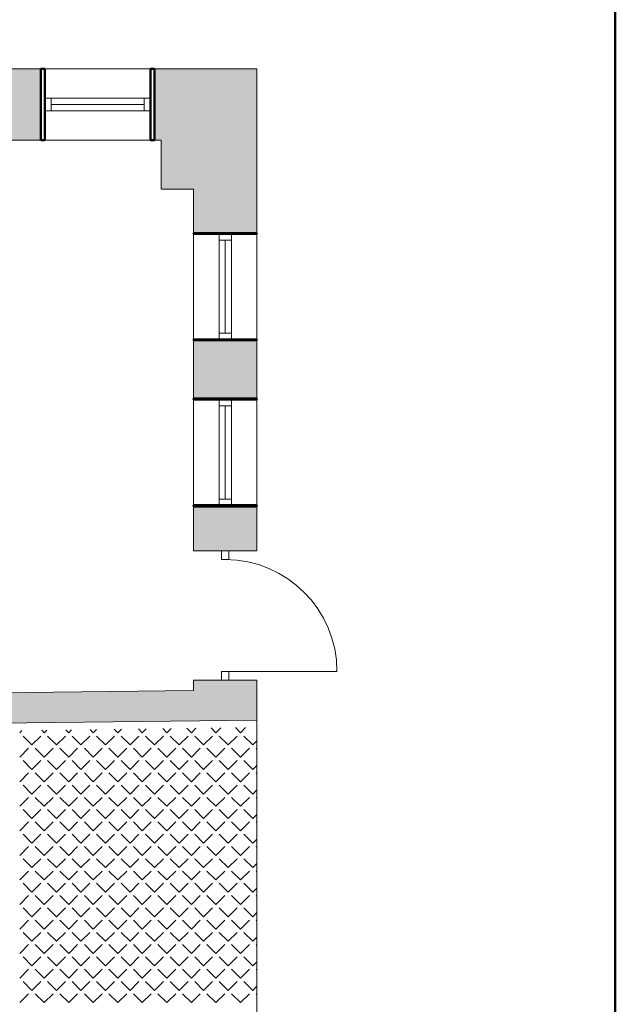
# Model space of a CAD drawing. Header units: millimetres. Extents: x -23540 to 53212, y -37964 to 41185.
# Tile 69 of 203: x -6892 to -6413, y -30398 to -29606. Entities that reach past the tile are written whole.
import ezdxf

# ---------------------------------------------------------------- set-up
doc = ezdxf.new("R2010")
doc.units = ezdxf.units.MM
doc.layers.get('0').update_dxf_attribs({"lineweight": 18})
for name, color, linetype, lineweight in [('M_Ramki rysunków', 2, 'Continuous', 18), ('PG_WIDOKOWE_CIENKIE', 1, 'Continuous', 18), ('PG_ŚCIANY_DZIAŁOWE', 3, 'Continuous', 18), ('PG_ŚCIANY_SŁUPY', 4, 'Continuous', 18)]:
    doc.layers.add(name, color=color, linetype=linetype, lineweight=lineweight)

msp = doc.modelspace()

# ---------------------------------------------------------------- hatches: boundary and pattern name
at = {"layer": 'PG_ŚCIANY_DZIAŁOWE', "true_color": 0x636466, "transparency": 33554610}
h = msp.add_hatch(color=251, dxfattribs=at)
h.dxf.hatch_style = 1
h.paths.add_polyline_path([(-6875.21, -29645.46), (-6915.71, -29645.46), (-6915.71, -29702.72), (-6875.21, -29702.72)])
h = msp.add_hatch(color=251, dxfattribs=at)
h.dxf.hatch_style = 1
h.paths.add_polyline_path([(-6701.21, -29645.46), (-6783.71, -29645.46), (-6783.71, -29702.72), (-6778.21, -29702.72), (-6778.21, -29742.22), (-6764.56, -29742.22), (-6752.21, -29742.22), (-6752.21, -29777.72), (-6701.21, -29777.72)])
h = msp.add_hatch(color=251, dxfattribs=at)
h.dxf.hatch_style = 1
h.paths.add_polyline_path([(-6701.21, -29863.72), (-6752.21, -29863.72), (-6752.21, -29910.72), (-6701.21, -29910.72)])
h = msp.add_hatch(color=251, dxfattribs=at)
h.dxf.hatch_style = 1
h.paths.add_polyline_path([(-6701.21, -29997.72), (-6752.21, -29997.72), (-6752.21, -30033.47), (-6701.21, -30033.47)])
h = msp.add_hatch(color=251, dxfattribs=at)
h.dxf.hatch_style = 1
h.paths.add_polyline_path([(-6701.21, -30145.1), (-6701.21, -30137.47), (-6752.21, -30137.47), (-6752.21, -30145.72), (-7005.21, -30148.79), (-7125.21, -30150.24), (-7164.71, -30150.72), (-7164.71, -30497.22), (-7164.71, -30518.72), (-7140.21, -30518.72), (-7140.21, -30174.92), (-7005.21, -30173.29), (-6701.21, -30169.6)])

# ---------------------------------------------------------------- linework, layer by layer
at = {"color": 251, "lineweight": 20, "true_color": 0x636466}
for p, q in [((-6875.21, -29702.72), (-6875.21, -29645.46)), ((-6783.71, -29702.72), (-6783.71, -29645.46)), ((-6778.21, -29702.72), (-7306.21, -29702.72)), ((-6778.21, -29742.22), (-6778.21, -29702.72)), ((-6778.21, -29742.22), (-6752.21, -29742.22)), ((-6752.21, -29777.72), (-6701.21, -29777.72)), ((-6721.71, -29778.22), (-6731.71, -29778.22)), ((-6721.71, -29863.22), (-6731.71, -29863.22)), ((-6752.21, -29910.72), (-6701.21, -29910.72)), ((-6752.21, -29910.72), (-6701.21, -29910.72)), ((-6752.21, -29910.72), (-6701.21, -29910.72)), ((-6721.71, -29911.72), (-6731.71, -29911.72)), ((-6752.21, -29997.72), (-6701.21, -29997.72)), ((-6721.71, -29996.72), (-6731.71, -29996.72)), ((-6752.21, -30033.47), (-6701.21, -30033.47)), ((-6726.71, -30130.47), (-6636.71, -30130.47)), ((-6752.21, -30145.72), (-6752.21, -30137.47)), ((-6752.21, -30137.47), (-6701.21, -30137.47)), ((-6752.21, -30145.72), (-7005.21, -30148.79)), ((-6701.21, -30169.6), (-7005.21, -30173.29))]:
    msp.add_line(p, q, dxfattribs=at)
at = {"color": 251, "true_color": 0x636466}
for p, q in [((-6786.96, -29669.09), (-6871.96, -29669.09)), ((-6871.96, -29669.09), (-6871.96, -29679.09)), ((-6866.96, -29669.09), (-6866.96, -29679.09)), ((-6791.96, -29674.09), (-6866.96, -29674.09)), ((-6791.96, -29669.09), (-6791.96, -29679.09)), ((-6786.96, -29669.09), (-6786.96, -29679.09)), ((-6786.96, -29679.09), (-6871.96, -29679.09)), ((-6731.71, -29863.22), (-6731.71, -29778.22)), ((-6721.71, -29863.22), (-6721.71, -29778.22)), ((-6721.71, -29783.22), (-6731.71, -29783.22)), ((-6726.71, -29858.22), (-6726.71, -29783.22)), ((-6721.71, -29858.22), (-6731.71, -29858.22)), ((-6731.71, -29996.72), (-6731.71, -29911.72)), ((-6721.71, -29996.72), (-6721.71, -29911.72)), ((-6721.71, -29916.72), (-6731.71, -29916.72)), ((-6726.71, -29991.72), (-6726.71, -29916.72)), ((-6721.71, -29991.72), (-6731.71, -29991.72)), ((-6729.71, -30033.47), (-6723.71, -30033.47)), ((-6729.71, -30033.47), (-6729.71, -30040.47)), ((-6723.71, -30040.47), (-6723.71, -30033.47)), ((-6729.71, -30040.47), (-6723.71, -30040.47)), ((-6729.71, -30130.47), (-6723.71, -30130.47)), ((-6729.71, -30137.47), (-6729.71, -30130.47)), ((-6723.71, -30130.47), (-6723.71, -30137.47)), ((-6729.71, -30137.47), (-6723.71, -30137.47)), ((-6701.21, -31300.46), (-6701.21, -30145.1))]:
    msp.add_line(p, q, dxfattribs=at)
at = {"color": 251, "linetype": 'Continuous', "lineweight": 20, "true_color": 0x636466}
for p, q in [((-6892.3, -30179.79), (-6890.47, -30177.96)), ((-6882.42, -30189.67), (-6889.61, -30182.48)), ((-6882.42, -30189.67), (-6875.24, -30182.48)), ((-6872.54, -30179.79), (-6874.58, -30177.75)), ((-6872.54, -30179.79), (-6870.45, -30177.7)), ((-6862.67, -30189.67), (-6869.85, -30182.48)), ((-6862.67, -30189.67), (-6855.48, -30182.48)), ((-6852.79, -30179.79), (-6855.08, -30177.49)), ((-6852.79, -30179.79), (-6850.43, -30177.43)), ((-6842.91, -30189.67), (-6850.09, -30182.48)), ((-6842.91, -30189.67), (-6835.72, -30182.48)), ((-6833.03, -30179.79), (-6835.58, -30177.24)), ((-6833.03, -30179.79), (-6830.41, -30177.17)), ((-6823.15, -30189.67), (-6830.34, -30182.48)), ((-6823.15, -30189.67), (-6815.97, -30182.48)), ((-6813.27, -30179.79), (-6816.08, -30176.98)), ((-6813.27, -30179.79), (-6810.39, -30176.91)), ((-6803.4, -30189.67), (-6810.58, -30182.48)), ((-6803.4, -30189.67), (-6796.21, -30182.48)), ((-6793.52, -30179.79), (-6796.58, -30176.72)), ((-6793.52, -30179.79), (-6790.37, -30176.64)), ((-6783.64, -30189.67), (-6790.82, -30182.48)), ((-6783.64, -30189.67), (-6776.46, -30182.48)), ((-6773.76, -30179.79), (-6777.08, -30176.47)), ((-6773.76, -30179.79), (-6770.35, -30176.38)), ((-6763.88, -30189.67), (-6771.07, -30182.48)), ((-6763.88, -30189.67), (-6756.7, -30182.48)), ((-6754, -30179.79), (-6757.58, -30176.21)), ((-6754, -30179.79), (-6750.29, -30176.08)), ((-6744.13, -30189.67), (-6751.31, -30182.48)), ((-6744.13, -30189.67), (-6736.94, -30182.48)), ((-6734.25, -30179.79), (-6738.11, -30175.93)), ((-6734.25, -30179.79), (-6730.3, -30175.84)), ((-6724.37, -30189.67), (-6731.55, -30182.48)), ((-6724.37, -30189.67), (-6717.19, -30182.48)), ((-6714.49, -30179.79), (-6718.59, -30175.7)), ((-6714.49, -30179.79), (-6710.3, -30175.59)), ((-6704.61, -30189.67), (-6711.8, -30182.48)), ((-6704.61, -30189.67), (-6701.33, -30186.38)), ((-6892.3, -30199.55), (-6885.12, -30192.36)), ((-6872.54, -30199.55), (-6879.73, -30192.36)), ((-6872.54, -30199.55), (-6865.36, -30192.36)), ((-6852.79, -30199.55), (-6859.97, -30192.36)), ((-6852.79, -30199.55), (-6845.6, -30192.36)), ((-6833.03, -30199.55), (-6840.22, -30192.36)), ((-6833.03, -30199.55), (-6825.85, -30192.36)), ((-6813.27, -30199.55), (-6820.46, -30192.36)), ((-6813.27, -30199.55), (-6806.09, -30192.36)), ((-6793.52, -30199.55), (-6800.7, -30192.36)), ((-6793.52, -30199.55), (-6786.33, -30192.36)), ((-6773.76, -30199.55), (-6780.95, -30192.36)), ((-6773.76, -30199.55), (-6766.58, -30192.36)), ((-6754, -30199.55), (-6761.19, -30192.36)), ((-6754, -30199.55), (-6746.82, -30192.36)), ((-6734.25, -30199.55), (-6741.43, -30192.36)), ((-6734.25, -30199.55), (-6727.06, -30192.36)), ((-6714.49, -30199.55), (-6721.68, -30192.36)), ((-6714.49, -30199.55), (-6707.31, -30192.36)), ((-6701.33, -30192.95), (-6701.92, -30192.36)), ((-6882.42, -30209.42), (-6889.61, -30202.24)), ((-6882.42, -30209.42), (-6875.24, -30202.24)), ((-6862.67, -30209.42), (-6869.85, -30202.24)), ((-6862.67, -30209.42), (-6855.48, -30202.24)), ((-6842.91, -30209.42), (-6850.09, -30202.24)), ((-6842.91, -30209.42), (-6835.72, -30202.24)), ((-6823.15, -30209.42), (-6830.34, -30202.24)), ((-6823.15, -30209.42), (-6815.97, -30202.24)), ((-6803.4, -30209.42), (-6810.58, -30202.24)), ((-6803.4, -30209.42), (-6796.21, -30202.24)), ((-6783.64, -30209.42), (-6790.82, -30202.24)), ((-6783.64, -30209.42), (-6776.46, -30202.24)), ((-6763.88, -30209.42), (-6771.07, -30202.24)), ((-6763.88, -30209.42), (-6756.7, -30202.24)), ((-6744.13, -30209.42), (-6751.31, -30202.24)), ((-6744.13, -30209.42), (-6736.94, -30202.24)), ((-6724.37, -30209.42), (-6731.55, -30202.24)), ((-6724.37, -30209.42), (-6717.19, -30202.24)), ((-6704.61, -30209.42), (-6711.8, -30202.24)), ((-6704.61, -30209.42), (-6701.33, -30206.14)), ((-6892.3, -30219.3), (-6885.12, -30212.12)), ((-6872.54, -30219.3), (-6879.73, -30212.12)), ((-6872.54, -30219.3), (-6865.36, -30212.12)), ((-6852.79, -30219.3), (-6859.97, -30212.12)), ((-6852.79, -30219.3), (-6845.6, -30212.12)), ((-6833.03, -30219.3), (-6840.22, -30212.12)), ((-6833.03, -30219.3), (-6825.85, -30212.12)), ((-6813.27, -30219.3), (-6820.46, -30212.12)), ((-6813.27, -30219.3), (-6806.09, -30212.12)), ((-6793.52, -30219.3), (-6800.7, -30212.12)), ((-6793.52, -30219.3), (-6786.33, -30212.12)), ((-6773.76, -30219.3), (-6780.95, -30212.12)), ((-6773.76, -30219.3), (-6766.58, -30212.12)), ((-6754, -30219.3), (-6761.19, -30212.12)), ((-6754, -30219.3), (-6746.82, -30212.12)), ((-6734.25, -30219.3), (-6741.43, -30212.12)), ((-6734.25, -30219.3), (-6727.06, -30212.12)), ((-6714.49, -30219.3), (-6721.68, -30212.12)), ((-6714.49, -30219.3), (-6707.31, -30212.12)), ((-6701.33, -30212.71), (-6701.92, -30212.12)), ((-6882.42, -30229.18), (-6889.61, -30222)), ((-6882.42, -30229.18), (-6875.24, -30222)), ((-6862.67, -30229.18), (-6869.85, -30222)), ((-6862.67, -30229.18), (-6855.48, -30222)), ((-6842.91, -30229.18), (-6850.09, -30222)), ((-6842.91, -30229.18), (-6835.72, -30222)), ((-6823.15, -30229.18), (-6830.34, -30222)), ((-6823.15, -30229.18), (-6815.97, -30222)), ((-6803.4, -30229.18), (-6810.58, -30222)), ((-6803.4, -30229.18), (-6796.21, -30222)), ((-6783.64, -30229.18), (-6790.82, -30222)), ((-6783.64, -30229.18), (-6776.46, -30222)), ((-6763.88, -30229.18), (-6771.07, -30222)), ((-6763.88, -30229.18), (-6756.7, -30222)), ((-6744.13, -30229.18), (-6751.31, -30222)), ((-6744.13, -30229.18), (-6736.94, -30222)), ((-6724.37, -30229.18), (-6731.55, -30222)), ((-6724.37, -30229.18), (-6717.19, -30222)), ((-6704.61, -30229.18), (-6711.8, -30222)), ((-6704.61, -30229.18), (-6701.32, -30225.89)), ((-6892.3, -30239.06), (-6885.12, -30231.88)), ((-6872.54, -30239.06), (-6879.73, -30231.88)), ((-6872.54, -30239.06), (-6865.36, -30231.88)), ((-6852.79, -30239.06), (-6859.97, -30231.88)), ((-6852.79, -30239.06), (-6845.6, -30231.88)), ((-6833.03, -30239.06), (-6840.22, -30231.88)), ((-6833.03, -30239.06), (-6825.85, -30231.88)), ((-6813.27, -30239.06), (-6820.46, -30231.88)), ((-6813.27, -30239.06), (-6806.09, -30231.88)), ((-6793.52, -30239.06), (-6800.7, -30231.88)), ((-6793.52, -30239.06), (-6786.33, -30231.88)), ((-6773.76, -30239.06), (-6780.95, -30231.88)), ((-6773.76, -30239.06), (-6766.58, -30231.88)), ((-6754, -30239.06), (-6761.19, -30231.88)), ((-6754, -30239.06), (-6746.82, -30231.88)), ((-6734.25, -30239.06), (-6741.43, -30231.88)), ((-6734.25, -30239.06), (-6727.06, -30231.88)), ((-6714.49, -30239.06), (-6721.68, -30231.88)), ((-6714.49, -30239.06), (-6707.31, -30231.88)), ((-6701.32, -30232.47), (-6701.92, -30231.88)), ((-6882.42, -30248.94), (-6889.61, -30241.75)), ((-6882.42, -30248.94), (-6875.24, -30241.75)), ((-6862.67, -30248.94), (-6869.85, -30241.75)), ((-6862.67, -30248.94), (-6855.48, -30241.75)), ((-6842.91, -30248.94), (-6850.09, -30241.75)), ((-6842.91, -30248.94), (-6835.72, -30241.75)), ((-6823.15, -30248.94), (-6830.34, -30241.75)), ((-6823.15, -30248.94), (-6815.97, -30241.75)), ((-6803.4, -30248.94), (-6810.58, -30241.75)), ((-6803.4, -30248.94), (-6796.21, -30241.75)), ((-6783.64, -30248.94), (-6790.82, -30241.75)), ((-6783.64, -30248.94), (-6776.46, -30241.75)), ((-6763.88, -30248.94), (-6771.07, -30241.75)), ((-6763.88, -30248.94), (-6756.7, -30241.75)), ((-6744.13, -30248.94), (-6751.31, -30241.75)), ((-6744.13, -30248.94), (-6736.94, -30241.75)), ((-6724.37, -30248.94), (-6731.55, -30241.75)), ((-6724.37, -30248.94), (-6717.19, -30241.75)), ((-6704.61, -30248.94), (-6711.8, -30241.75)), ((-6704.61, -30248.94), (-6701.32, -30245.65)), ((-6892.3, -30258.82), (-6885.12, -30251.63)), ((-6872.54, -30258.82), (-6879.73, -30251.63)), ((-6872.54, -30258.82), (-6865.36, -30251.63)), ((-6852.79, -30258.82), (-6859.97, -30251.63)), ((-6852.79, -30258.82), (-6845.6, -30251.63)), ((-6833.03, -30258.82), (-6840.22, -30251.63)), ((-6833.03, -30258.82), (-6825.85, -30251.63)), ((-6813.27, -30258.82), (-6820.46, -30251.63)), ((-6813.27, -30258.82), (-6806.09, -30251.63)), ((-6793.52, -30258.82), (-6800.7, -30251.63)), ((-6793.52, -30258.82), (-6786.33, -30251.63)), ((-6773.76, -30258.82), (-6780.95, -30251.63)), ((-6773.76, -30258.82), (-6766.58, -30251.63)), ((-6754, -30258.82), (-6761.19, -30251.63)), ((-6754, -30258.82), (-6746.82, -30251.63)), ((-6734.25, -30258.82), (-6741.43, -30251.63)), ((-6734.25, -30258.82), (-6727.06, -30251.63)), ((-6714.49, -30258.82), (-6721.68, -30251.63)), ((-6714.49, -30258.82), (-6707.31, -30251.63)), ((-6701.32, -30252.23), (-6701.92, -30251.63)), ((-6882.42, -30268.69), (-6889.61, -30261.51)), ((-6882.42, -30268.69), (-6875.24, -30261.51)), ((-6862.67, -30268.69), (-6869.85, -30261.51)), ((-6862.67, -30268.69), (-6855.48, -30261.51)), ((-6842.91, -30268.69), (-6850.09, -30261.51)), ((-6842.91, -30268.69), (-6835.72, -30261.51)), ((-6823.15, -30268.69), (-6830.34, -30261.51)), ((-6823.15, -30268.69), (-6815.97, -30261.51)), ((-6803.4, -30268.69), (-6810.58, -30261.51)), ((-6803.4, -30268.69), (-6796.21, -30261.51)), ((-6783.64, -30268.69), (-6790.82, -30261.51)), ((-6783.64, -30268.69), (-6776.46, -30261.51)), ((-6763.88, -30268.69), (-6771.07, -30261.51)), ((-6763.88, -30268.69), (-6756.7, -30261.51)), ((-6744.13, -30268.69), (-6751.31, -30261.51)), ((-6744.13, -30268.69), (-6736.94, -30261.51)), ((-6724.37, -30268.69), (-6731.55, -30261.51)), ((-6724.37, -30268.69), (-6717.19, -30261.51)), ((-6704.61, -30268.69), (-6711.8, -30261.51)), ((-6704.61, -30268.69), (-6701.32, -30265.4)), ((-6892.3, -30278.57), (-6885.12, -30271.39)), ((-6872.54, -30278.57), (-6879.73, -30271.39)), ((-6872.54, -30278.57), (-6865.36, -30271.39)), ((-6852.79, -30278.57), (-6859.97, -30271.39)), ((-6852.79, -30278.57), (-6845.6, -30271.39)), ((-6833.03, -30278.57), (-6840.22, -30271.39)), ((-6833.03, -30278.57), (-6825.85, -30271.39)), ((-6813.27, -30278.57), (-6820.46, -30271.39)), ((-6813.27, -30278.57), (-6806.09, -30271.39)), ((-6793.52, -30278.57), (-6800.7, -30271.39)), ((-6793.52, -30278.57), (-6786.33, -30271.39)), ((-6773.76, -30278.57), (-6780.95, -30271.39)), ((-6773.76, -30278.57), (-6766.58, -30271.39)), ((-6754, -30278.57), (-6761.19, -30271.39)), ((-6754, -30278.57), (-6746.82, -30271.39)), ((-6734.25, -30278.57), (-6741.43, -30271.39)), ((-6734.25, -30278.57), (-6727.06, -30271.39)), ((-6714.49, -30278.57), (-6721.68, -30271.39)), ((-6714.49, -30278.57), (-6707.31, -30271.39)), ((-6701.32, -30271.99), (-6701.92, -30271.39)), ((-6882.42, -30288.45), (-6889.61, -30281.27)), ((-6882.42, -30288.45), (-6875.24, -30281.27)), ((-6862.67, -30288.45), (-6869.85, -30281.27)), ((-6862.67, -30288.45), (-6855.48, -30281.27)), ((-6842.91, -30288.45), (-6850.09, -30281.27)), ((-6842.91, -30288.45), (-6835.72, -30281.27)), ((-6823.15, -30288.45), (-6830.34, -30281.27)), ((-6823.15, -30288.45), (-6815.97, -30281.27)), ((-6803.4, -30288.45), (-6810.58, -30281.27)), ((-6803.4, -30288.45), (-6796.21, -30281.27)), ((-6783.64, -30288.45), (-6790.82, -30281.27)), ((-6783.64, -30288.45), (-6776.46, -30281.27)), ((-6763.88, -30288.45), (-6771.07, -30281.27)), ((-6763.88, -30288.45), (-6756.7, -30281.27)), ((-6744.13, -30288.45), (-6751.31, -30281.27)), ((-6744.13, -30288.45), (-6736.94, -30281.27)), ((-6724.37, -30288.45), (-6731.55, -30281.27)), ((-6724.37, -30288.45), (-6717.19, -30281.27)), ((-6704.61, -30288.45), (-6711.8, -30281.27)), ((-6704.61, -30288.45), (-6701.32, -30285.15)), ((-6892.3, -30298.33), (-6885.12, -30291.15)), ((-6872.54, -30298.33), (-6879.73, -30291.15)), ((-6872.54, -30298.33), (-6865.36, -30291.15)), ((-6852.79, -30298.33), (-6859.97, -30291.15)), ((-6852.79, -30298.33), (-6845.6, -30291.15)), ((-6833.03, -30298.33), (-6840.22, -30291.15)), ((-6833.03, -30298.33), (-6825.85, -30291.15)), ((-6813.27, -30298.33), (-6820.46, -30291.15)), ((-6813.27, -30298.33), (-6806.09, -30291.15)), ((-6793.52, -30298.33), (-6800.7, -30291.15)), ((-6793.52, -30298.33), (-6786.33, -30291.15)), ((-6773.76, -30298.33), (-6780.95, -30291.15)), ((-6773.76, -30298.33), (-6766.58, -30291.15)), ((-6754, -30298.33), (-6761.19, -30291.15)), ((-6754, -30298.33), (-6746.82, -30291.15)), ((-6734.25, -30298.33), (-6741.43, -30291.15)), ((-6734.25, -30298.33), (-6727.06, -30291.15)), ((-6714.49, -30298.33), (-6721.68, -30291.15)), ((-6714.49, -30298.33), (-6707.31, -30291.15)), ((-6701.32, -30291.75), (-6701.92, -30291.15)), ((-6882.42, -30308.21), (-6889.61, -30301.02)), ((-6882.42, -30308.21), (-6875.24, -30301.02)), ((-6862.67, -30308.21), (-6869.85, -30301.02)), ((-6862.67, -30308.21), (-6855.48, -30301.02)), ((-6842.91, -30308.21), (-6850.09, -30301.02)), ((-6842.91, -30308.21), (-6835.72, -30301.02)), ((-6823.15, -30308.21), (-6830.34, -30301.02)), ((-6823.15, -30308.21), (-6815.97, -30301.02)), ((-6803.4, -30308.21), (-6810.58, -30301.02)), ((-6803.4, -30308.21), (-6796.21, -30301.02)), ((-6783.64, -30308.21), (-6790.82, -30301.02)), ((-6783.64, -30308.21), (-6776.46, -30301.02)), ((-6763.88, -30308.21), (-6771.07, -30301.02)), ((-6763.88, -30308.21), (-6756.7, -30301.02)), ((-6744.13, -30308.21), (-6751.31, -30301.02)), ((-6744.13, -30308.21), (-6736.94, -30301.02)), ((-6724.37, -30308.21), (-6731.55, -30301.02)), ((-6724.37, -30308.21), (-6717.19, -30301.02)), ((-6704.61, -30308.21), (-6711.8, -30301.02)), ((-6704.61, -30308.21), (-6701.31, -30304.91)), ((-6892.3, -30318.09), (-6885.12, -30310.9)), ((-6872.54, -30318.09), (-6879.73, -30310.9)), ((-6872.54, -30318.09), (-6865.36, -30310.9)), ((-6852.79, -30318.09), (-6859.97, -30310.9)), ((-6852.79, -30318.09), (-6845.6, -30310.9)), ((-6833.03, -30318.09), (-6840.22, -30310.9)), ((-6833.03, -30318.09), (-6825.85, -30310.9)), ((-6813.27, -30318.09), (-6820.46, -30310.9)), ((-6813.27, -30318.09), (-6806.09, -30310.9)), ((-6793.52, -30318.09), (-6800.7, -30310.9)), ((-6793.52, -30318.09), (-6786.33, -30310.9)), ((-6773.76, -30318.09), (-6780.95, -30310.9)), ((-6773.76, -30318.09), (-6766.58, -30310.9)), ((-6754, -30318.09), (-6761.19, -30310.9)), ((-6754, -30318.09), (-6746.82, -30310.9)), ((-6734.25, -30318.09), (-6741.43, -30310.9)), ((-6734.25, -30318.09), (-6727.06, -30310.9)), ((-6714.49, -30318.09), (-6721.68, -30310.9)), ((-6714.49, -30318.09), (-6707.31, -30310.9)), ((-6701.31, -30311.51), (-6701.92, -30310.9)), ((-6882.42, -30327.96), (-6889.61, -30320.78)), ((-6882.42, -30327.96), (-6875.24, -30320.78)), ((-6862.67, -30327.96), (-6869.85, -30320.78)), ((-6862.67, -30327.96), (-6855.48, -30320.78)), ((-6842.91, -30327.96), (-6850.09, -30320.78)), ((-6842.91, -30327.96), (-6835.72, -30320.78)), ((-6823.15, -30327.96), (-6830.34, -30320.78)), ((-6823.15, -30327.96), (-6815.97, -30320.78)), ((-6803.4, -30327.96), (-6810.58, -30320.78)), ((-6803.4, -30327.96), (-6796.21, -30320.78)), ((-6783.64, -30327.96), (-6790.82, -30320.78)), ((-6783.64, -30327.96), (-6776.46, -30320.78)), ((-6763.88, -30327.96), (-6771.07, -30320.78)), ((-6763.88, -30327.96), (-6756.7, -30320.78)), ((-6744.13, -30327.96), (-6751.31, -30320.78)), ((-6744.13, -30327.96), (-6736.94, -30320.78)), ((-6724.37, -30327.96), (-6731.55, -30320.78)), ((-6724.37, -30327.96), (-6717.19, -30320.78)), ((-6704.61, -30327.96), (-6711.8, -30320.78)), ((-6704.61, -30327.96), (-6701.31, -30324.66)), ((-6892.3, -30337.84), (-6885.12, -30330.66)), ((-6872.54, -30337.84), (-6879.73, -30330.66)), ((-6872.54, -30337.84), (-6865.36, -30330.66)), ((-6852.79, -30337.84), (-6859.97, -30330.66)), ((-6852.79, -30337.84), (-6845.6, -30330.66)), ((-6833.03, -30337.84), (-6840.22, -30330.66)), ((-6833.03, -30337.84), (-6825.85, -30330.66)), ((-6813.27, -30337.84), (-6820.46, -30330.66)), ((-6813.27, -30337.84), (-6806.09, -30330.66)), ((-6793.52, -30337.84), (-6800.7, -30330.66)), ((-6793.52, -30337.84), (-6786.33, -30330.66)), ((-6773.76, -30337.84), (-6780.95, -30330.66)), ((-6773.76, -30337.84), (-6766.58, -30330.66)), ((-6754, -30337.84), (-6761.19, -30330.66)), ((-6754, -30337.84), (-6746.82, -30330.66)), ((-6734.25, -30337.84), (-6741.43, -30330.66)), ((-6734.25, -30337.84), (-6727.06, -30330.66)), ((-6714.49, -30337.84), (-6721.68, -30330.66)), ((-6714.49, -30337.84), (-6707.31, -30330.66)), ((-6701.31, -30331.27), (-6701.92, -30330.66)), ((-6882.42, -30347.72), (-6889.61, -30340.54)), ((-6882.42, -30347.72), (-6875.24, -30340.54)), ((-6862.67, -30347.72), (-6869.85, -30340.54)), ((-6862.67, -30347.72), (-6855.48, -30340.54)), ((-6842.91, -30347.72), (-6850.09, -30340.54)), ((-6842.91, -30347.72), (-6835.72, -30340.54)), ((-6823.15, -30347.72), (-6830.34, -30340.54)), ((-6823.15, -30347.72), (-6815.97, -30340.54)), ((-6803.4, -30347.72), (-6810.58, -30340.54)), ((-6803.4, -30347.72), (-6796.21, -30340.54)), ((-6783.64, -30347.72), (-6790.82, -30340.54)), ((-6783.64, -30347.72), (-6776.46, -30340.54)), ((-6763.88, -30347.72), (-6771.07, -30340.54)), ((-6763.88, -30347.72), (-6756.7, -30340.54)), ((-6744.13, -30347.72), (-6751.31, -30340.54)), ((-6744.13, -30347.72), (-6736.94, -30340.54)), ((-6724.37, -30347.72), (-6731.55, -30340.54)), ((-6724.37, -30347.72), (-6717.19, -30340.54)), ((-6704.61, -30347.72), (-6711.8, -30340.54)), ((-6704.61, -30347.72), (-6701.31, -30344.42)), ((-6892.3, -30357.6), (-6885.12, -30350.41)), ((-6872.54, -30357.6), (-6879.73, -30350.41)), ((-6872.54, -30357.6), (-6865.36, -30350.41)), ((-6852.79, -30357.6), (-6859.97, -30350.41)), ((-6852.79, -30357.6), (-6845.6, -30350.41)), ((-6833.03, -30357.6), (-6840.22, -30350.41)), ((-6833.03, -30357.6), (-6825.85, -30350.41)), ((-6813.27, -30357.6), (-6820.46, -30350.41)), ((-6813.27, -30357.6), (-6806.09, -30350.41)), ((-6793.52, -30357.6), (-6800.7, -30350.41)), ((-6793.52, -30357.6), (-6786.33, -30350.41)), ((-6773.76, -30357.6), (-6780.95, -30350.41)), ((-6773.76, -30357.6), (-6766.58, -30350.41)), ((-6754, -30357.6), (-6761.19, -30350.41)), ((-6754, -30357.6), (-6746.82, -30350.41)), ((-6734.25, -30357.6), (-6741.43, -30350.41)), ((-6734.25, -30357.6), (-6727.06, -30350.41)), ((-6714.49, -30357.6), (-6721.68, -30350.41)), ((-6714.49, -30357.6), (-6707.31, -30350.41)), ((-6701.31, -30351.03), (-6701.92, -30350.41)), ((-6882.42, -30367.48), (-6889.61, -30360.29)), ((-6882.42, -30367.48), (-6875.24, -30360.29)), ((-6862.67, -30367.48), (-6869.85, -30360.29)), ((-6862.67, -30367.48), (-6855.48, -30360.29)), ((-6842.91, -30367.48), (-6850.09, -30360.29)), ((-6842.91, -30367.48), (-6835.72, -30360.29)), ((-6823.15, -30367.48), (-6830.34, -30360.29)), ((-6823.15, -30367.48), (-6815.97, -30360.29)), ((-6803.4, -30367.48), (-6810.58, -30360.29)), ((-6803.4, -30367.48), (-6796.21, -30360.29)), ((-6783.64, -30367.48), (-6790.82, -30360.29)), ((-6783.64, -30367.48), (-6776.46, -30360.29)), ((-6763.88, -30367.48), (-6771.07, -30360.29)), ((-6763.88, -30367.48), (-6756.7, -30360.29)), ((-6744.13, -30367.48), (-6751.31, -30360.29)), ((-6744.13, -30367.48), (-6736.94, -30360.29)), ((-6724.37, -30367.48), (-6731.55, -30360.29)), ((-6724.37, -30367.48), (-6717.19, -30360.29)), ((-6704.61, -30367.48), (-6711.8, -30360.29)), ((-6704.61, -30367.48), (-6701.31, -30364.17)), ((-6892.3, -30377.36), (-6885.12, -30370.17)), ((-6872.54, -30377.36), (-6879.73, -30370.17)), ((-6872.54, -30377.36), (-6865.36, -30370.17)), ((-6852.79, -30377.36), (-6859.97, -30370.17)), ((-6852.79, -30377.36), (-6845.6, -30370.17)), ((-6833.03, -30377.36), (-6840.22, -30370.17)), ((-6833.03, -30377.36), (-6825.85, -30370.17)), ((-6813.27, -30377.36), (-6820.46, -30370.17)), ((-6813.27, -30377.36), (-6806.09, -30370.17)), ((-6793.52, -30377.36), (-6800.7, -30370.17)), ((-6793.52, -30377.36), (-6786.33, -30370.17)), ((-6773.76, -30377.36), (-6780.95, -30370.17)), ((-6773.76, -30377.36), (-6766.58, -30370.17)), ((-6754, -30377.36), (-6761.19, -30370.17)), ((-6754, -30377.36), (-6746.82, -30370.17)), ((-6734.25, -30377.36), (-6741.43, -30370.17)), ((-6734.25, -30377.36), (-6727.06, -30370.17)), ((-6714.49, -30377.36), (-6721.68, -30370.17)), ((-6714.49, -30377.36), (-6707.31, -30370.17)), ((-6701.31, -30370.78), (-6701.92, -30370.17)), ((-6882.42, -30387.23), (-6889.61, -30380.05)), ((-6882.42, -30387.23), (-6875.24, -30380.05)), ((-6862.67, -30387.23), (-6869.85, -30380.05)), ((-6862.67, -30387.23), (-6855.48, -30380.05)), ((-6842.91, -30387.23), (-6850.09, -30380.05)), ((-6842.91, -30387.23), (-6835.72, -30380.05)), ((-6823.15, -30387.23), (-6830.34, -30380.05)), ((-6823.15, -30387.23), (-6815.97, -30380.05)), ((-6803.4, -30387.23), (-6810.58, -30380.05)), ((-6803.4, -30387.23), (-6796.21, -30380.05)), ((-6783.64, -30387.23), (-6790.82, -30380.05)), ((-6783.64, -30387.23), (-6776.46, -30380.05)), ((-6763.88, -30387.23), (-6771.07, -30380.05)), ((-6763.88, -30387.23), (-6756.7, -30380.05)), ((-6744.13, -30387.23), (-6751.31, -30380.05)), ((-6744.13, -30387.23), (-6736.94, -30380.05)), ((-6724.37, -30387.23), (-6731.55, -30380.05)), ((-6724.37, -30387.23), (-6717.19, -30380.05)), ((-6704.61, -30387.23), (-6711.8, -30380.05)), ((-6704.61, -30387.23), (-6701.3, -30383.92)), ((-6892.3, -30397.11), (-6885.12, -30389.93)), ((-6872.54, -30397.11), (-6879.73, -30389.93)), ((-6872.54, -30397.11), (-6865.36, -30389.93)), ((-6852.79, -30397.11), (-6859.97, -30389.93)), ((-6852.79, -30397.11), (-6845.6, -30389.93)), ((-6833.03, -30397.11), (-6840.22, -30389.93)), ((-6833.03, -30397.11), (-6825.85, -30389.93)), ((-6813.27, -30397.11), (-6820.46, -30389.93)), ((-6813.27, -30397.11), (-6806.09, -30389.93)), ((-6793.52, -30397.11), (-6800.7, -30389.93)), ((-6793.52, -30397.11), (-6786.33, -30389.93)), ((-6773.76, -30397.11), (-6780.95, -30389.93)), ((-6773.76, -30397.11), (-6766.58, -30389.93)), ((-6754, -30397.11), (-6761.19, -30389.93)), ((-6754, -30397.11), (-6746.82, -30389.93)), ((-6734.25, -30397.11), (-6741.43, -30389.93)), ((-6734.25, -30397.11), (-6727.06, -30389.93)), ((-6714.49, -30397.11), (-6721.68, -30389.93)), ((-6714.49, -30397.11), (-6707.31, -30389.93)), ((-6701.3, -30390.54), (-6701.92, -30389.93))]:
    msp.add_line(p, q, dxfattribs=at)
at = {"color": 251, "lineweight": 20, "true_color": 0x636466}
msp.add_arc((-6726.71, -30130.47), 90, 0, 90, dxfattribs=at)
at = {"layer": 'M_Ramki rysunków', "color": 18, "lineweight": 50, "true_color": 0x000000}
msp.add_line((-6412.51, -28848.99), (-6412.51, -32948.99), dxfattribs=at)
at = {"layer": 'PG_WIDOKOWE_CIENKIE', "color": 251, "lineweight": 50, "true_color": 0x636466}
for p, q in [((-6871.96, -29645.46), (-6875.21, -29645.46)), ((-6875.21, -29645.46), (-6875.21, -29702.72)), ((-6871.96, -29702.72), (-6871.96, -29645.46)), ((-6783.71, -29645.46), (-6786.96, -29645.46)), ((-6786.96, -29645.46), (-6786.96, -29702.72)), ((-6783.71, -29702.72), (-6783.71, -29645.46)), ((-6875.21, -29702.72), (-6871.96, -29702.72)), ((-6786.96, -29702.72), (-6783.71, -29702.72)), ((-6752.21, -29777.72), (-6701.21, -29777.72)), ((-6752.21, -29778.22), (-6752.21, -29777.72)), ((-6701.21, -29778.22), (-6752.21, -29778.22)), ((-6701.21, -29777.72), (-6701.21, -29778.22)), ((-6752.21, -29863.22), (-6701.21, -29863.22)), ((-6752.21, -29863.72), (-6752.21, -29863.22)), ((-6701.21, -29863.72), (-6752.21, -29863.72)), ((-6701.21, -29863.22), (-6701.21, -29863.72)), ((-6752.21, -29910.72), (-6701.21, -29910.72)), ((-6752.21, -29911.72), (-6752.21, -29910.72)), ((-6701.21, -29911.72), (-6752.21, -29911.72)), ((-6701.21, -29910.72), (-6701.21, -29911.72)), ((-6752.21, -29996.72), (-6701.21, -29996.72)), ((-6752.21, -29997.72), (-6752.21, -29996.72)), ((-6701.21, -29997.72), (-6752.21, -29997.72)), ((-6701.21, -29996.72), (-6701.21, -29997.72))]:
    msp.add_line(p, q, dxfattribs=at)
at = {"layer": 'PG_ŚCIANY_SŁUPY', "color": 251, "true_color": 0x636466}
for p, q in [((-7318.71, -29645.46), (-6701.21, -29645.46)), ((-6701.21, -30033.47), (-6701.21, -29645.46)), ((-6752.21, -30033.47), (-6752.21, -29742.22)), ((-6752.21, -30145.72), (-6752.21, -30137.47)), ((-6701.21, -30145.1), (-6701.21, -30137.47))]:
    msp.add_line(p, q, dxfattribs=at)

doc.saveas('drawing.dxf')
